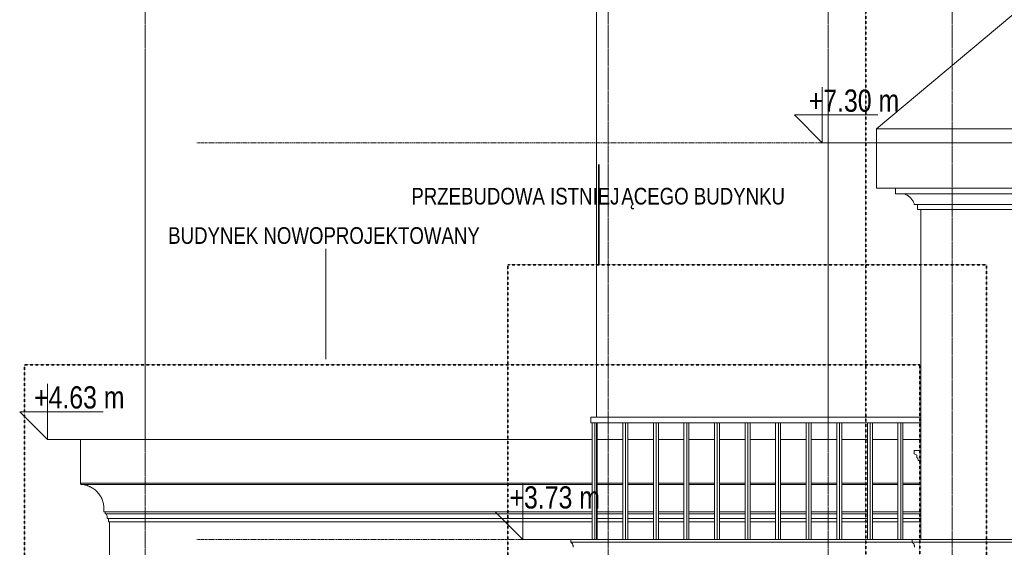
# Model space of a CAD drawing. Header units: millimetres. Extents: x -784 to 360321, y -10607 to 16514.
# Tile 13 of 95: x 59983 to 68840, y 3660 to 8407. Entities that reach past the tile are written whole.
import ezdxf

# ---------------------------------------------------------------- set-up
doc = ezdxf.new("R2010")
doc.units = ezdxf.units.MM
for name, pattern in [('__FK_przerywana', [3.2004, 1.6002, -1.6002]), ('Linia siatki', [22.225, 12.7, -3.175, 3.175, -3.175]), ('Środek _2_', [31.75, 6.35, -4.7625, 15.875, -4.7625])]:
    doc.linetypes.add(name, pattern=pattern)
for name, color, linetype, lineweight in [('A-DETL-THIN', 7, 'Continuous', 5), ('A-FLOR-LEVL', 7, 'Continuous', 5), ('A-GENM', 7, 'Continuous', 5), ('G-ANNO-DIMS', 7, 'Continuous', 5), ('G-ANNO-TEXT', 7, 'Continuous', 5), ('S-COLS-SYMB', 7, 'Continuous', 18), ('S-GRID', 7, 'Continuous', 5)]:
    doc.layers.add(name, color=color, linetype=linetype, lineweight=lineweight)
for name, color, linetype, lineweight, true_color in [('A-FLOR', 7, 'Continuous', 18, 0x7f7f7f), ('A-FLOR-HRAL', 7, 'Continuous', 18, 0x7f7f7f), ('A-ROOF', 7, 'Continuous', 18, 0x7f7f7f), ('A-WALL', 7, 'Continuous', 18, 0x7f7f7f)]:
    doc.layers.add(name, color=color, linetype=linetype, lineweight=lineweight, true_color=true_color)
doc.styles.add('Arial_1', font='arial.ttf', dxfattribs={"width": 0.8, "height": 150})
doc.styles.add('Arial_2', font='arial.ttf', dxfattribs={"width": 0.8, "height": 200})

# ---------------------------------------------------------------- blocks, each defined once
blk = doc.blocks.new('Poręcz - 25mm-V48-Wschód')
at = {"layer": 'A-FLOR-HRAL'}
for p, q in [((2373.1, 3730), (2373.1, 4780)), ((2398.1, 3730), (2398.1, 4780))]:
    blk.add_line(p, q, dxfattribs=at)
blk = doc.blocks.new('Poręcz - 25mm-V50-Wschód')
at = {"layer": 'A-FLOR-HRAL'}
blk.add_line((-16756.907452, 4780), (-16756.907452, 3730), dxfattribs=at)
blk = doc.blocks.new('Poręcz - 25mm-V49-Wschód')
at = {"layer": 'A-FLOR-HRAL'}
for p, q in [((-5876.9, 3730), (-5876.9, 4780)), ((-5851.9, 3730), (-5851.9, 4780))]:
    blk.add_line(p, q, dxfattribs=at)
blk = doc.blocks.new('Poręcz - Poręcz-1533151-Wschód')
for name, p in [('Poręcz - 25mm-V49-Wschód', (-10925, 0)), ('Poręcz - 25mm-V50-Wschód', (0, 0)), ('Poręcz - 25mm-V48-Wschód', (-18900, 0)), ('Poręcz - 25mm-V50-Wschód', (275, 0)), ('Poręcz - 25mm-V48-Wschód', (-18625, 0)), ('Poręcz - 25mm-V50-Wschód', (550, 0)), ('Poręcz - 25mm-V48-Wschód', (-18350, 0)), ('Poręcz - 25mm-V50-Wschód', (825, 0)), ('Poręcz - 25mm-V48-Wschód', (-18075, 0)), ('Poręcz - 25mm-V50-Wschód', (1100, 0)), ('Poręcz - 25mm-V48-Wschód', (-17800, 0)), ('Poręcz - 25mm-V50-Wschód', (1375, 0)), ('Poręcz - 25mm-V48-Wschód', (-17525, 0)), ('Poręcz - 25mm-V50-Wschód', (1650, 0)), ('Poręcz - 25mm-V48-Wschód', (-17250, 0)), ('Poręcz - 25mm-V50-Wschód', (1925, 0)), ('Poręcz - 25mm-V48-Wschód', (-16975, 0)), ('Poręcz - 25mm-V50-Wschód', (2200, 0)), ('Poręcz - 25mm-V48-Wschód', (-16700, 0)), ('Poręcz - 25mm-V50-Wschód', (2475, 0)), ('Poręcz - 25mm-V48-Wschód', (-16425, 0)), ('Poręcz - 25mm-V50-Wschód', (2750, 0))]:
    blk.add_blockref(name, p)
blk = doc.blocks.new('Typ poręczy górnej - Górna poręcz_wewnętrzny_-1533184-Wschód')
at = {"layer": 'A-FLOR-HRAL'}
for p, q in [((-16814.407452, 4780), (-16814.407452, 4830)), ((-13844.407452, 4830), (-16814.407452, 4830)), ((-13844.407452, 4780), (-16814.407452, 4780))]:
    blk.add_line(p, q, dxfattribs=at)
blk = doc.blocks.new('Modele ogólne 1 - Modele ogólne 1-1641072-Wschód')
at = {"layer": 'A-GENM'}
for p, q in [((-21404.4, 4630), (-16801.9, 4630)), ((-21404.4, 4237), (-21404.4, 4630)), ((-16756.9, 4630), (-16526.9, 4630)), ((-16481.9, 4630), (-16251.9, 4630)), ((-16206.9, 4630), (-15976.9, 4630)), ((-15931.9, 4630), (-15701.9, 4630)), ((-15656.9, 4630), (-15426.9, 4630)), ((-15381.9, 4630), (-15151.9, 4630)), ((-15106.9, 4630), (-14876.9, 4630)), ((-14831.9, 4630), (-14601.9, 4630)), ((-14556.9, 4630), (-14326.9, 4630)), ((-14281.9, 4630), (-14051.9, 4630)), ((-14006.9, 4630), (-13844.4, 4630)), ((-16801.9, 4237), (-21404.4, 4237)), ((-16801.9, 4226.1), (-21401.1, 4226.1)), ((-16526.9, 4237), (-16756.9, 4237)), ((-16526.9, 4226.1), (-16756.9, 4226.1)), ((-16251.9, 4237), (-16481.9, 4237)), ((-16251.9, 4226.1), (-16481.9, 4226.1)), ((-15976.9, 4237), (-16206.9, 4237)), ((-15976.9, 4226.1), (-16206.9, 4226.1)), ((-15701.9, 4237), (-15931.9, 4237)), ((-15701.9, 4226.1), (-15931.9, 4226.1)), ((-15426.9, 4237), (-15656.9, 4237)), ((-15426.9, 4226.1), (-15656.9, 4226.1)), ((-15151.9, 4237), (-15381.9, 4237)), ((-15151.9, 4226.1), (-15381.9, 4226.1)), ((-14876.9, 4237), (-15106.9, 4237)), ((-14876.9, 4226.1), (-15106.9, 4226.1)), ((-14601.9, 4237), (-14831.9, 4237)), ((-14601.9, 4226.1), (-14831.9, 4226.1)), ((-14326.9, 4237), (-14556.9, 4237)), ((-14326.9, 4226.1), (-14556.9, 4226.1)), ((-14051.9, 4237), (-14281.9, 4237)), ((-14051.9, 4226.1), (-14281.9, 4226.1)), ((-13844.4, 4237), (-14006.9, 4237)), ((-13844.4, 4226.1), (-14006.9, 4226.1)), ((-16801.9, 3980), (-21194.4, 3980)), ((-21184.4, 3960), (-21184.4, 3980)), ((-16801.9, 3960), (-21184.4, 3960)), ((-16801.9, 3920), (-21164.4, 3920)), ((-21154.4, 3890), (-21154.4, 3920)), ((-16526.9, 3980), (-16756.9, 3980)), ((-16526.9, 3960), (-16756.9, 3960)), ((-16526.9, 3920), (-16756.9, 3920)), ((-16251.9, 3980), (-16481.9, 3980)), ((-16251.9, 3960), (-16481.9, 3960)), ((-16251.9, 3920), (-16481.9, 3920)), ((-15976.9, 3980), (-16206.9, 3980)), ((-15976.9, 3960), (-16206.9, 3960)), ((-15976.9, 3920), (-16206.9, 3920)), ((-15701.9, 3980), (-15931.9, 3980)), ((-15701.9, 3960), (-15931.9, 3960)), ((-15701.9, 3920), (-15931.9, 3920)), ((-15426.9, 3980), (-15656.9, 3980)), ((-15426.9, 3960), (-15656.9, 3960)), ((-15426.9, 3920), (-15656.9, 3920)), ((-15151.9, 3980), (-15381.9, 3980)), ((-15151.9, 3960), (-15381.9, 3960)), ((-15151.9, 3920), (-15381.9, 3920)), ((-14876.9, 3980), (-15106.9, 3980)), ((-14876.9, 3960), (-15106.9, 3960)), ((-14876.9, 3920), (-15106.9, 3920)), ((-14601.9, 3980), (-14831.9, 3980)), ((-14601.9, 3960), (-14831.9, 3960)), ((-14601.9, 3920), (-14831.9, 3920)), ((-14326.9, 3980), (-14556.9, 3980)), ((-14326.9, 3960), (-14556.9, 3960)), ((-14326.9, 3920), (-14556.9, 3920)), ((-14051.9, 3980), (-14281.9, 3980)), ((-14051.9, 3960), (-14281.9, 3960)), ((-14051.9, 3920), (-14281.9, 3920)), ((-13844.4, 3980), (-14006.9, 3980)), ((-13844.4, 3960), (-14006.9, 3960)), ((-13844.4, 3920), (-14006.9, 3920)), ((-16801.9, 3890), (-21154.4, 3890)), ((-16526.9, 3890), (-16756.9, 3890)), ((-16251.9, 3890), (-16481.9, 3890)), ((-15976.9, 3890), (-16206.9, 3890)), ((-15701.9, 3890), (-15931.9, 3890)), ((-15426.9, 3890), (-15656.9, 3890)), ((-15151.9, 3890), (-15381.9, 3890)), ((-14876.9, 3890), (-15106.9, 3890)), ((-14601.9, 3890), (-14831.9, 3890)), ((-14326.9, 3890), (-14556.9, 3890)), ((-14051.9, 3890), (-14281.9, 3890)), ((-13844.4, 3890), (-14006.9, 3890))]:
    blk.add_line(p, q, dxfattribs=at)
for points in [[(-21401.1, 4226.1), (-21402, 4227.8), (-21403.4, 4231.4), (-21404.2, 4235.1), (-21404.4, 4237)], [(-21194.4, 3980), (-21193.9, 3987), (-21193.5, 4001), (-21194, 4015.1), (-21194.5, 4022.1)], [(-21164.4, 3920), (-21163.8, 3924.7), (-21163.8, 3934.1), (-21167.2, 3947.8), (-21171.7, 3956.2), (-21174.4, 3960)]]:
    blk.add_open_spline(points, degree=3, dxfattribs=at)
blk.add_open_spline([(-21194.5, 4022.1), (-21195.4, 4035.2), (-21199.7, 4061.4), (-21213, 4098.9), (-21229.5, 4127.7), (-21245.7, 4148.7), (-21259.1, 4163.2), (-21273.9, 4176.5), (-21287.1, 4186.4), (-21298.2, 4193.6), (-21306.7, 4198.7), (-21315.5, 4203.3), (-21324.5, 4207.5), (-21333.6, 4211.4), (-21346, 4215.9), (-21361.9, 4220.5), (-21381.4, 4224.3), (-21394.5, 4225.7), (-21401.1, 4226.1)], degree=3, knots=[0, 0, 0, 0, 0.125, 0.25, 0.375, 0.4375, 0.5, 0.5625, 0.625, 0.65625, 0.6875, 0.71875, 0.75, 0.78125, 0.8125, 0.875, 0.9375, 1, 1, 1, 1], dxfattribs=at)
blk = doc.blocks.new('Modele ogólne 6 - Modele ogólne 6-1838818-Wschód')
at = {"layer": 'A-GENM'}
for p, q in [((-13844.4, 4530), (-13904.4, 4530)), ((-13904.4, 4530), (-13904.4, 4500)), ((-13904.4, 4500), (-13881.7, 4489.4)), ((-13881.7, 4489.4), (-13881.7, 4469.4)), ((-13881.7, 4469.4), (-13872.5, 4462.9)), ((-13872.5, 4462.9), (-13870.5, 4440)), ((-13870.5, 4440), (-13850.5, 4440)), ((-13844.4, 800), (-13904.4, 800)), ((-13904.4, 800), (-13904.4, 770)), ((-13904.4, 770), (-13881.7, 759.4)), ((-13881.7, 759.4), (-13881.7, 739.4)), ((-13881.7, 739.4), (-13872.5, 732.9)), ((-13872.5, 732.9), (-13870.5, 710)), ((-13870.5, 710), (-13850.5, 710))]:
    blk.add_line(p, q, dxfattribs=at)
for centre in [(-13844.4, 4440), (-13844.4, 710)]:
    blk.add_arc(centre, 6.06, 90, 180, dxfattribs=at)
blk = doc.blocks.new('Modele ogólne 8 - Modele ogólne 8-1841655-Wschód')
at = {"layer": 'A-GENM'}
for p, q in [((-14074.4, 6840), (-14074.4, 6890)), ((2885.6, 6840), (-14074.4, 6840)), ((-13904.4, 6745), (2715.6, 6745)), ((-13874.4, 6700), (-13874.4, 6745)), ((-13874.4, 6700), (2685.6, 6700))]:
    blk.add_line(p, q, dxfattribs=at)
blk.add_open_spline([(-13904.4, 6745), (-13907.1, 6755), (-13912.9, 6769.5), (-13923.6, 6787.1), (-13931.6, 6797.4), (-13938.6, 6804.9), (-13944.2, 6810.3), (-13950.1, 6815.4), (-13956.3, 6820.1), (-13962.7, 6824.4), (-13971.6, 6829.7), (-13980.9, 6834.2), (-13990.5, 6837.9), (-13996.2, 6839.7), (-13999.3, 6840.6), (-14000, 6840.8)], degree=3, knots=[0, 0, 0, 0, 0.1428571, 0.2142857, 0.2857143, 0.3214286, 0.3571429, 0.3928571, 0.4285714, 0.4642857, 0.5, 0.5714286, 0.6071429, 0.6428571, 0.6529321, 0.6529321, 0.6529321, 0.6529321], dxfattribs=at)
blk = doc.blocks.new('Modele ogólne 9 - Modele ogólne 9-1844056-Wschód')
at = {"layer": 'A-GENM'}
for p, q in [((-13924.4, 3730), (-16994.4, 3730)), ((-16994.4, 3730), (-16994.4, 3705)), ((-5964.4, 3730), (-13924.4, 3730)), ((-13924.4, 3730), (-13924.4, 3705)), ((-16994.4, 3705), (-13924.4, 3705)), ((-13924.4, 3705), (-5964.4, 3705))]:
    blk.add_line(p, q, dxfattribs=at)
for points in [[(-16994.4, 3705), (-16991.4, 3703.1), (-16985.9, 3698.7), (-16979.3, 3690.4), (-16974.7, 3680.9), (-16972.3, 3670.6), (-16972.2, 3663.5), (-16972.6, 3660)], [(-13924.4, 3705), (-13921.4, 3703.1), (-13915.9, 3698.7), (-13909.3, 3690.4), (-13904.7, 3680.9), (-13902.3, 3670.6), (-13902.2, 3663.5), (-13902.6, 3660)]]:
    blk.add_open_spline(points, degree=3, dxfattribs=at)
blk = doc.blocks.new('Rzędne punktów - Znacznik rzędnej-348474-Wschód')
at = {"layer": 'G-ANNO-DIMS'}
for p, q in [((11131.5, 4630), (11131.5, 5130)), ((10881.5, 4880), (11131.5, 4630)), ((10881.5, 4880), (11631.5, 4880))]:
    blk.add_line(p, q, dxfattribs=at)

msp = doc.modelspace()

# ---------------------------------------------------------------- linework, layer by layer
at = {"layer": 'A-DETL-THIN', "color": 6, "linetype": '__FK_przerywana', "lineweight": 35, "true_color": 0xff00ff}
msp.add_line((67595.3, -2354.4), (67595.3, 14617.6), dxfattribs=at)
at = {"layer": 'A-DETL-THIN', "color": 5, "linetype": '__FK_przerywana', "lineweight": 35, "true_color": 0x0000ff}
for p, q in [((64374.7, 6202.3), (68680.5, 6202.3)), ((64374.7, -1845), (64374.7, 6202.3)), ((68680.5, 6202.3), (68680.5, -1845))]:
    msp.add_line(p, q, dxfattribs=at)
at = {"layer": 'A-DETL-THIN', "color": 4, "linetype": '__FK_przerywana', "lineweight": 35, "true_color": 0x00ffff}
for p, q in [((60025.9, 5302.3), (68080.5, 5302.3)), ((60025.9, -2088), (60025.9, 5302.3)), ((68080.5, 5302.3), (68080.5, -2088))]:
    msp.add_line(p, q, dxfattribs=at)
at = {"layer": 'A-FLOR'}
for p in [(67690.5, 7300), (84990.5, 6890)]:
    msp.add_line(p, (67690.5, 6890), dxfattribs=at)
at = {"layer": 'A-FLOR-LEVL', "linetype": 'Środek _2_'}
for p, q in [((61576.6, 7300), (95664.4, 7300)), ((61576.6, 3730), (95664.4, 3730))]:
    msp.add_line(p, q, dxfattribs=at)
at = {"layer": 'A-ROOF'}
for p, q in [((67690.5, 7424), (71415.5, 10549.7)), ((67690.5, 7424), (84990.5, 7424)), ((67690.5, 7300), (67690.5, 7424)), ((84990.5, 7300), (67690.5, 7300))]:
    msp.add_line(p, q, dxfattribs=at)
at = {"layer": 'A-WALL'}
msp.add_line((68090.5, 6700), (68090.5, 3730), dxfattribs=at)
at = {"layer": 'A-WALL', "color": 7, "lineweight": 5}
msp.add_line((60790.5, 0), (60790.5, 3890), dxfattribs=at)
at = {"layer": 'G-ANNO-DIMS', "color": 1, "true_color": 0xff0000}
for p, q in [((67690.5, 7300), (67202, 7300)), ((60530.5, 4630), (60232.9, 4630)), ((65020.5, 3730), (64510, 3730))]:
    msp.add_line(p, q, dxfattribs=at)
at = {"layer": 'G-ANNO-TEXT', "color": 5, "lineweight": 35, "true_color": 0x0000ff}
msp.add_line((65191.7, 6202.3), (65191.7, 7105.6), dxfattribs=at)
at = {"layer": 'G-ANNO-TEXT', "color": 4, "true_color": 0x00ffff}
msp.add_line((62736.6, 5351.4), (62736.6, 6344.1), dxfattribs=at)
at = {"layer": 'S-COLS-SYMB'}
for p, q in [((65170.5, 4830), (65170.5, 11800)), ((65170.5, 4830), (65170.5, 11800)), ((65170.5, 4830), (65170.5, 11800)), ((65170.5, 4830), (65170.5, 11800)), ((61110.5, 4630), (61110.5, 8110)), ((61110.5, 4630), (61110.5, 8110)), ((61110.5, 4630), (61110.5, 8110)), ((61110.5, 4630), (61110.5, 8110)), ((67254.5, 4830), (67254.5, 8110)), ((67254.5, 4830), (67254.5, 8110)), ((65170.5, 3730), (65170.5, 4780)), ((65170.5, 3730), (65170.5, 4780)), ((65170.5, 3730), (65170.5, 4780)), ((65170.5, 3730), (65170.5, 4780)), ((67254.5, 4630), (67254.5, 4780)), ((67254.5, 4630), (67254.5, 4780))]:
    msp.add_line(p, q, dxfattribs=at)
at = {"layer": 'S-GRID', "linetype": 'Linia siatki'}
for p, q in [((61110.5, -4921.6), (61110.5, 15914)), ((65275.5, -4921.6), (65275.5, 15914)), ((67254.5, -4921.6), (67254.5, 15914)), ((68370.5, -4921.6), (68370.5, 15914))]:
    msp.add_line(p, q, dxfattribs=at)

# ---------------------------------------------------------------- block references
at = {"layer": 'A-FLOR-HRAL'}
for name in ['Typ poręczy górnej - Górna poręcz_wewnętrzny_-1533184-Wschód', 'Poręcz - Poręcz-1533151-Wschód']:
    msp.add_blockref(name, (81934.9, 0), dxfattribs=at)
at = {"layer": 'A-GENM'}
for name in ['Modele ogólne 8 - Modele ogólne 8-1841655-Wschód', 'Modele ogólne 1 - Modele ogólne 1-1641072-Wschód', 'Modele ogólne 6 - Modele ogólne 6-1838818-Wschód', 'Modele ogólne 9 - Modele ogólne 9-1844056-Wschód']:
    msp.add_blockref(name, (81934.9, 0), dxfattribs=at)
at = {"layer": 'G-ANNO-DIMS'}
for p in [(56070.5, 2670), (49101.4, 0), (53378.5, -900)]:
    msp.add_blockref('Rzędne punktów - Znacznik rzędnej-348474-Wschód', p, dxfattribs=at)

# ---------------------------------------------------------------- texts
at = {"layer": 'G-ANNO-DIMS', "color": 1, "true_color": 0xff0000, "char_height": 200, "width": 962.269, "attachment_point": 1, "line_spacing_factor": 0.941778, "style": 'Arial_2'}
for s, insert in [('+7.30 m', (67081, 7779.1)), ('+4.63 m', (60112, 5109.1)), ('+3.73 m', (64389.1, 4209.1))]:
    msp.add_mtext(s, dxfattribs=dict(at, insert=insert))
at = {"layer": 'G-ANNO-TEXT', "color": 5, "lineweight": 35, "true_color": 0x0000ff, "char_height": 150, "attachment_point": 1, "style": 'Arial_1'}
for s, insert, width in [('ĄCEGO BUDYNKU', (65395.3, 6894.4), 1789.367), ('PRZEBUDOWA ISTNIEJ', (63506.1, 6894.4), 2289.619)]:
    msp.add_mtext(s, dxfattribs=dict(at, insert=insert, width=width))
at = {"layer": 'G-ANNO-TEXT', "color": 4, "true_color": 0x00ffff, "insert": (61318.6, 6540.3), "char_height": 150, "width": 3431.222, "attachment_point": 1, "style": 'Arial_1'}
msp.add_mtext('BUDYNEK NOWOPROJEKTOWANY', dxfattribs=at)

doc.saveas('drawing.dxf')
